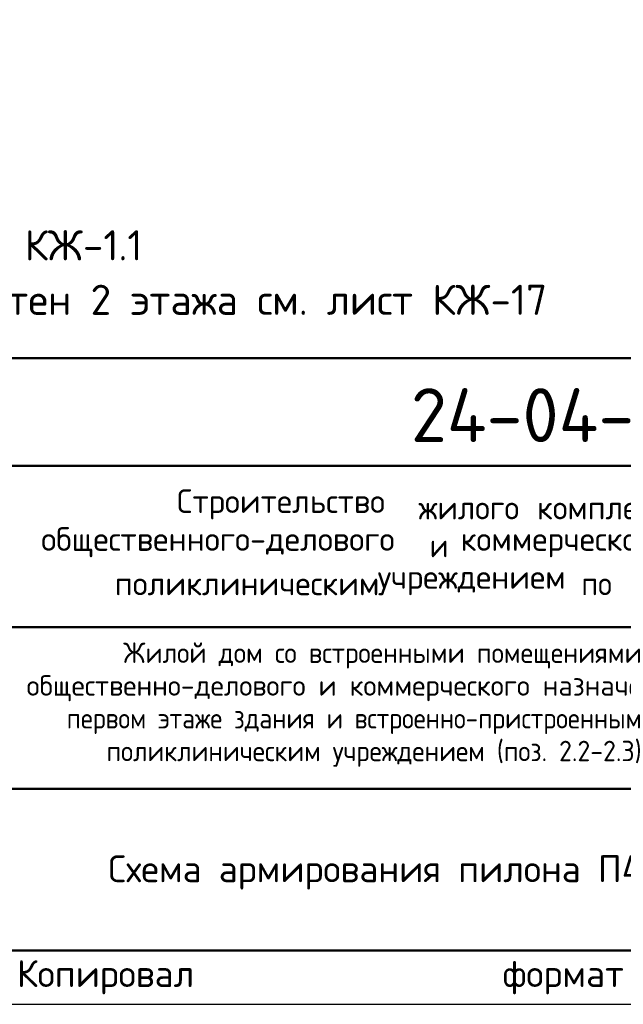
# Model space of a CAD drawing. Header units: millimetres. Extents: x 0 to 50400, y 0 to 35640.
# Tile 7 of 10: x 35493 to 42219, y 0 to 10969. Entities that reach past the tile are written whole.
import ezdxf

# ---------------------------------------------------------------- set-up
doc = ezdxf.new("R2010")
doc.units = ezdxf.units.MM
doc.layers.add('Standard', color=7, linetype='Continuous', lineweight=25)
doc.styles.add('ISOCPEUR', font='txt')

msp = doc.modelspace()

# ---------------------------------------------------------------- linework, layer by layer
at = {"layer": 'Standard', "color": 7, "linetype": 'Continuous', "lineweight": 50, "transparency": 33554687}
for p, q in [((27600, 7200), (49800, 7200)), ((35400, 6000), (49800, 6000)), ((35400, 4200), (49800, 4200)), ((35400, 2400), (49800, 2400))]:
    msp.add_line(p, q, dxfattribs=at)
at = {"layer": 'Standard', "color": 7, "linetype": 'Continuous', "lineweight": 25, "transparency": 33554687}
msp.add_line((27600, 600), (49800, 600), dxfattribs=at)
msp.add_line((27600, 600), (49800, 600), dxfattribs=at)
msp.add_line((27600, 600), (49800, 600), dxfattribs=at)
msp.add_lwpolyline([(0, 0), (50400, 0), (50400, 35640), (0, 35640), (0, 0)], close=True, dxfattribs=at)
at = {"layer": 'Standard', "color": 7, "linetype": 'Continuous', "lineweight": 13, "transparency": 33554687}
msp.add_lwpolyline([(50400, 35640), (0, 35640), (0, 0), (50400, 0), (50400, 35640)], dxfattribs=at)
msp.add_lwpolyline([(50400, 35640), (0, 35640), (0, 0), (50400, 0), (50400, 35640)], dxfattribs=at)
at = {"layer": 'Standard', "color": 7, "linetype": 'Continuous', "lineweight": 50, "transparency": 33554687}
msp.add_lwpolyline([(2400, 35040), (49800, 35040), (49800, 600), (2400, 600), (2400, 35040)], close=True, dxfattribs=at)
at = {"layer": 'Standard', "color": 7, "linetype": 'Continuous', "lineweight": 25, "transparency": 33554687}
msp.add_lwpolyline([(49800, 7200), (27600, 7200), (27600, 600), (49800, 600), (49800, 7200)], dxfattribs=at)

# ---------------------------------------------------------------- texts
at = {"layer": 'Standard', "color": 7, "linetype": 'Continuous', "lineweight": 13, "transparency": 33554687, "insert": (27600, 8624), "char_height": 336, "width": 13966.68, "attachment_point": 1, "line_spacing_factor": 1.084337}
msp.add_mtext('\\A1;{\\fISOCPEUR|i0|b0;\\H335.999994;\\W1.000000;\\C7;1. Ведомость расхода стали см. лист КЖ-1.1}\\P{\\fISOCPEUR|i0|b0;\\H335.999994;\\W1.000000;\\C7;2. Опалубочный план конструкции стен 2 этажа см. лист КЖ-17}\\P', dxfattribs=at)
at = {"layer": 'Standard', "color": 7, "linetype": 'Continuous', "lineweight": 50, "transparency": 33554687, "insert": (39852, 6262), "char_height": 600, "width": 6110.08, "attachment_point": 7, "style": 'ISOCPEUR'}
msp.add_mtext('\\W0.98;24-04-КЖ.2-4.2', dxfattribs=at)
at = {"layer": 'Standard', "color": 7, "linetype": 'Continuous', "lineweight": 25, "transparency": 33554687, "style": 'ISOCPEUR'}
for s, insert, char_height, width, attachment_point in [('\\W0.98;Строительство ', (37245, 5402), 264, 2820.83, 7), ('\\W0.96;жилого ', (39937, 5402), 264, 1446.12, 7), ('\\W0.97;комплекса ', (41257, 5402), 264, 1975.29, 7), ('\\W0.99;общественного-делового ', (35733, 4980), 264, 4457.19, 7), ('\\W0.87;и ', (40063, 4980), 264, 457.48, 7), ('\\W0.98;коммерческого ', (40406, 4980), 264, 2714.91, 7), ('\\W0.98;поликлиническим ', (36552, 4557), 264, 3058.06, 7), ('\\W0.98;учреждением ', (39482, 4557), 264, 2397.9, 7), ('\\W0.91;по ', (41752, 4557), 264, 647.69, 7), ('\\A1;{\\fISOCPEUR|i0|b0;\\H300.000000;\\W1.000000;\\C7;Схема армирования пилона П4.2}\\P', (39600, 1660), 300, 6268.54, 2)]:
    msp.add_mtext(s, dxfattribs=dict(at, insert=insert, char_height=char_height, width=width, attachment_point=attachment_point))
at = {"layer": 'Standard', "color": 7, "linetype": 'Continuous', "lineweight": 18, "transparency": 33554687, "char_height": 228, "attachment_point": 7, "style": 'ISOCPEUR'}
for s, insert, width in [('\\W0.99;Жилой дом со встроенными помещениями', (36647, 3741), 6015.25), ('\\W0.99;общественно-делового и коммерческого назначения на', (35570, 3376), 8168.16), ('\\W0.99;первом этаже здания и встроенно-пристроенным', (36015, 3011), 7279.77), ('\\W0.99;поликлиническим учреждением (поз. 2.2-2.3)', (36459, 2646), 6390.3)]:
    msp.add_mtext(s, dxfattribs=dict(at, insert=insert, width=width))
at = {"layer": 'Standard', "color": 8, "linetype": 'Continuous', "lineweight": 13, "transparency": 33554687, "insert": (49800, 297), "char_height": 300, "width": 14099.36, "attachment_point": 6, "style": 'ISOCPEUR'}
msp.add_mtext('\\A1;{\\fISOCPEUR|i0|b0;\\H300.000000;\\W1.000000;\\C8;Копировал                  формат - А3                      Allplan 2024}\\P', dxfattribs=at)

doc.saveas('drawing.dxf')
